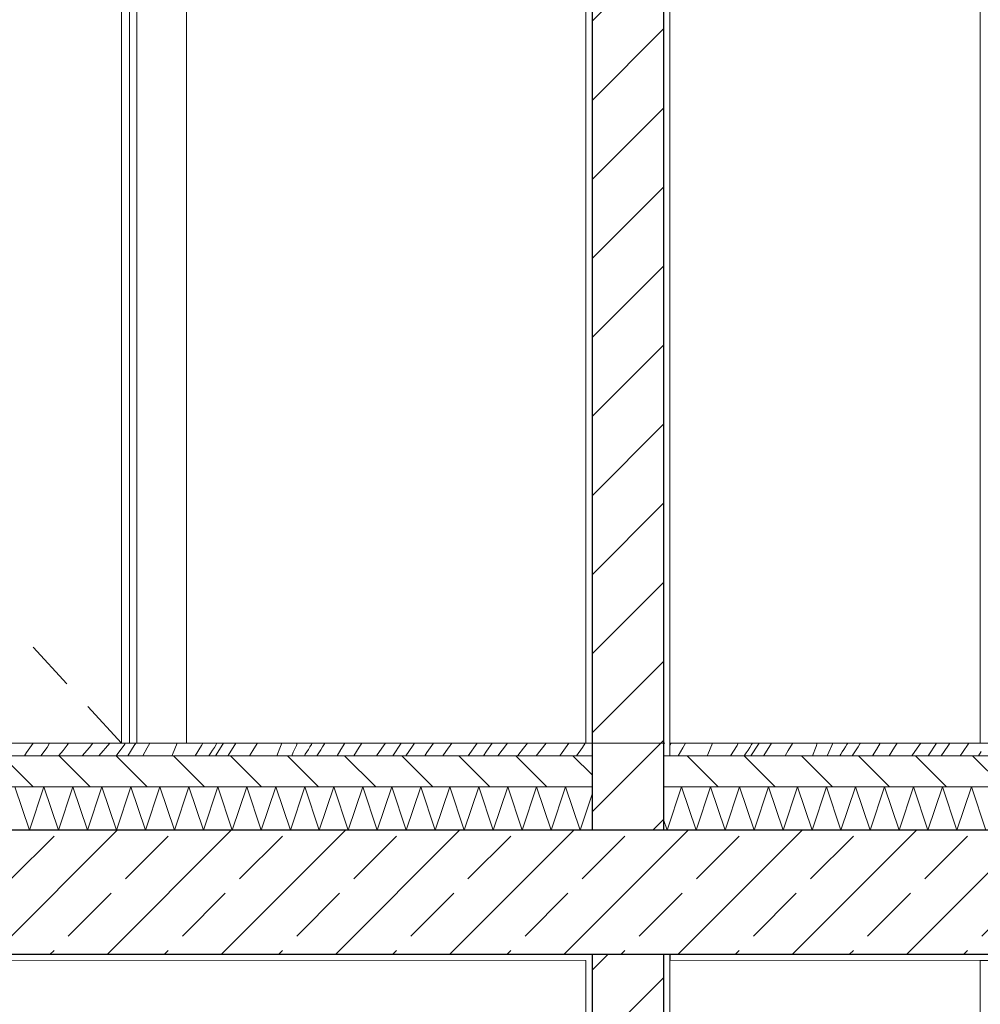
# Model space of a CAD drawing. Header units: millimetres. Extents: x 92668 to 123324, y -8921 to 14506.
# Tile 31 of 133: x 102371 to 103918, y 5360 to 6945. Entities that reach past the tile are written whole.
import ezdxf

# ---------------------------------------------------------------- set-up
doc = ezdxf.new("R2010")
doc.units = ezdxf.units.MM
doc.header["$MEASUREMENT"] = 0
doc.linetypes.add('Przerywana', pattern=[240, 120, -120])
doc.linetypes.add('Wipeout_Contour', pattern=[1000, 0, -1000])
for name, color, linetype, lineweight, true_color in [('0_Nr_pióra__85', 7, 'Continuous', 13, 0x80c2ff), ('Nowe_A-Wymiary-Zewnętrzne_Nr_pióra__45', 7, 'Continuous', 15, 0x40a5ff), ('Nowe_A-Wymiary-Zewnętrzne_Nr_pióra__85', 7, 'Continuous', 13, 0x80c2ff)]:
    doc.layers.add(name, color=color, linetype=linetype, lineweight=lineweight, true_color=true_color)
for name, color, linetype in [('Nowe_A-Posadzki', 7, 'Continuous'), ('Nowe_A-Stropy', 7, 'Continuous'), ('Nowe_A-Wymiary-Zewnętrzne', 7, 'Continuous'), ('Nowe_A-Ściany-Działowe', 7, 'Continuous'), ('Nowe_Drzwi Archicad', 7, 'Continuous')]:
    doc.layers.add(name, color=color, linetype=linetype)
for name, color, linetype, lineweight in [('Nowe_A-Posadzki_Nr_pióra__174', 7, 'Continuous', 5), ('Nowe_A-Posadzki_Nr_pióra__175', 7, 'Continuous', 5), ('Nowe_A-Posadzki_Nr_pióra__9', 7, 'Continuous', 13), ('Nowe_A-Stropy_Nr_pióra__29', 7, 'Continuous', 25), ('Nowe_A-Stropy_Nr_pióra__49', 7, 'Continuous', 15), ('Nowe_A-Wymiary-Zewnętrzne_Nr_pióra__46', 5, 'Continuous', 15), ('Nowe_A-Ściany-Działowe_Nr_pióra__27', 7, 'Continuous', 25), ('Nowe_A-Ściany-Działowe_Nr_pióra__47', 7, 'Continuous', 15), ('Nowe_A-Ściany-Działowe_Nr_pióra__87', 7, 'Continuous', 13), ('Nowe_Drzwi Archicad_Nr_pióra__3', 7, 'Continuous', 13)]:
    doc.layers.add(name, color=color, linetype=linetype, lineweight=lineweight)
doc.styles.add('STYL_AUTOMATYCZNY_2', font='arial.ttf')
doc.dimstyles.new('STYL_AUTOMATYCZNY__1', dxfattribs={"dimtxt": 125, "dimasz": 47.5, "dimexe": 0.18, "dimexo": 20, "dimgap": 0, "dimtad": 1, "dimdec": 1, "dimlfac": 0.1, "dimzin": 0, "dimdsep": 46, "dimtxsty": 'STYL_AUTOMATYCZNY_2', "dimblk": 'ARROWHEAD_11', "dimblk1": 'ARROWHEAD_11', "dimblk2": 'ARROWHEAD_11', "dimcen": 0.09, "dimclrd": 256, "dimclre": 256, "dimclrt": 5, "dimadec": 1, "dimazin": 0, "dimtfac": 1, "dimtdec": 4, "dimtmove": 0, "dimatfit": 3, "dimfxl": 0, "dimtolj": 1, "dimtzin": 0, "dimarcsym": 0})
pattern_1 = [(0, (0, 0), (0, 86.60254), [0, -50]), (0, (25, 43.3), (0, 86.60254), [0, -50])]
pattern_2 = [(45, (0, 0), (-63.63961, 63.63961), [])]
pattern_3 = [(135, (0, 0), (45.96194, 45.96194), [])]

# ---------------------------------------------------------------- blocks, each defined once
blk = doc.blocks.new('ElemPrzekroju_34')
at = {"layer": 'Nowe_A-Stropy', "linetype": 'Continuous', "lineweight": 0, "true_color": 0x000000}
h = blk.add_hatch(dxfattribs=at)
h.set_pattern_fill('Beton_zbrojony', color=18, style=0, pattern_type=2)
h.set_pattern_definition([(45, (0, 0), (-91.92388, 91.92388), []), (45, (-45.96, 45.96), (-91.92388, 91.92388), [97.5, -32.5])])
h.paths.add_polyline_path([(107317.6, 5640), (99167.6, 5640), (99167.6, 5440), (103292.6, 5440), (103417.6, 5440), (107307.6, 5440), (107317.6, 5440)])
h = blk.add_hatch(dxfattribs=at)
h.set_pattern_fill('Tynk', color=18, style=0, pattern_type=2)
h.set_pattern_definition(pattern_1)
h.paths.add_polyline_path([(99167.6, 5430), (103292.6, 5430), (103292.6, 5440), (99167.6, 5440)])
h = blk.add_hatch(dxfattribs=at)
h.set_pattern_fill('Tynk', color=18, style=0, pattern_type=2)
h.set_pattern_definition(pattern_1)
h.paths.add_polyline_path([(107307.6, 5440), (103417.6, 5440), (103417.6, 5430), (107307.6, 5430)])
at = {"layer": 'Nowe_A-Stropy_Nr_pióra__29', "color": 7, "linetype": 'Continuous', "lineweight": 25}
blk.add_line((103417.6, 5440), (103417.6, 5430), dxfattribs=at)
at = {"layer": 'Nowe_A-Stropy_Nr_pióra__29', "color": 7, "linetype": 'Continuous', "lineweight": 25, "flags": 128}
for points in [[(107317.6, 5640), (103407.6, 5640), (103292.6, 5640), (99177.6, 5640), (99167.6, 5640)], [(107317.6, 5440), (107307.6, 5440), (103417.6, 5440), (103407.6, 5440), (103292.6, 5440), (99167.6, 5440)]]:
    blk.add_lwpolyline(points, dxfattribs=at)
at = {"layer": 'Nowe_A-Stropy_Nr_pióra__49', "color": 7, "linetype": 'Continuous', "lineweight": 15}
for p, q in [((103282.6, 5430), (99177.6, 5430)), ((107307.6, 5430), (103417.6, 5430))]:
    blk.add_line(p, q, dxfattribs=at)
blk = doc.blocks.new('ElemPrzekroju_59')
at = {"color": 254, "linetype": 'Wipeout_Contour', "lineweight": 0, "ltscale": 1210974.75399905}
blk.add_wipeout([(103282.6, 5430), (99177.6, 5430), (99177.6, 3815), (99207.6, 3815), (99207.6, 3790), (99177.6, 3790), (99177.6, 2890), (101505.6, 2890), (101505.6, 5007), (102639.6, 5007), (102639.6, 2890), (103282.6, 2890)], dxfattribs=at).dxf.layer = 'Nowe_A-Ściany-Działowe'
at = {"color": 254, "linetype": 'Wipeout_Contour', "lineweight": 0, "ltscale": 415035.189814}
blk.add_wipeout([(103417.6, 5430), (103417.6, 2890), (103917.6, 2890), (103917.6, 5430)], dxfattribs=at).dxf.layer = 'Nowe_A-Ściany-Działowe'
at = {"layer": 'Nowe_A-Ściany-Działowe_Nr_pióra__87', "color": 7, "linetype": 'Continuous', "lineweight": 13}
blk.add_line((103917.6, 2890), (103917.6, 5430), dxfattribs=at)
blk = doc.blocks.new('ElemPrzekroju_69')
at = {"color": 254, "linetype": 'Wipeout_Contour', "lineweight": 0, "ltscale": 1212834.324444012}
blk.add_wipeout([(99177.6, 6680), (99177.6, 5780), (101505.6, 5780), (101505.6, 7897), (102639.6, 7897), (102639.6, 5780), (103282.6, 5780), (103282.6, 8320), (99177.6, 8320), (99177.6, 6705), (99207.6, 6705), (99207.6, 6680)], dxfattribs=at).dxf.layer = 'Nowe_A-Ściany-Działowe'
at = {"color": 254, "linetype": 'Wipeout_Contour', "lineweight": 0, "ltscale": 415659.096141}
blk.add_wipeout([(103417.6, 8320), (103417.6, 5780), (103917.6, 5780), (103917.6, 8320)], dxfattribs=at).dxf.layer = 'Nowe_A-Ściany-Działowe'
at = {"layer": 'Nowe_A-Ściany-Działowe_Nr_pióra__87', "color": 7, "linetype": 'Continuous', "lineweight": 13}
blk.add_line((103917.6, 5780), (103917.6, 8320), dxfattribs=at)
blk = doc.blocks.new('ElemPrzekroju_70')
at = {"layer": 'Nowe_Drzwi Archicad_Nr_pióra__3', "color": 7, "linetype": 'Continuous', "lineweight": 13}
blk.add_line((102446.7, 5875.7), (102392.5, 5934.7), dxfattribs=at)
at = {"color": 254, "linetype": 'Wipeout_Contour', "lineweight": 0, "ltscale": 411133.985817}
blk.add_wipeout([(102547.6, 7805), (102547.6, 5780), (102559.6, 5780), (102559.6, 7817)], dxfattribs=at).dxf.layer = 'Nowe_Drzwi Archicad'
at = {"color": 254, "linetype": 'Wipeout_Contour', "lineweight": 0, "ltscale": 411324.589571}
blk.add_wipeout([(102639.6, 7897), (102559.6, 7817), (102559.6, 5780), (102639.6, 5780)], dxfattribs=at).dxf.layer = 'Nowe_Drzwi Archicad'
at = {"color": 254, "linetype": 'Wipeout_Contour', "lineweight": 0, "ltscale": 411079.397913}
blk.add_wipeout([(102534.6, 5780), (102547.6, 5780), (102547.6, 7780), (102534.6, 7780)], dxfattribs=at).dxf.layer = 'Nowe_Drzwi Archicad'
at = {"layer": 'Nowe_Drzwi Archicad_Nr_pióra__3', "color": 7, "linetype": 'Continuous', "lineweight": 13}
for p, q in [((102639.6, 5780), (102639.6, 7897)), ((102559.6, 7817), (102559.6, 5780)), ((102547.6, 7805), (102547.6, 5780)), ((102534.6, 7792), (102534.6, 5780)), ((102534.6, 5780), (102480.5, 5838.9))]:
    blk.add_line(p, q, dxfattribs=at)
blk = doc.blocks.new('ElemPrzekroju_112')
at = {"layer": 'Nowe_A-Ściany-Działowe', "linetype": 'Continuous', "lineweight": 0, "true_color": 0x000000}
h = blk.add_hatch(dxfattribs=at)
h.set_pattern_fill('Bloczki_ceramiczne', color=18, style=0, pattern_type=2)
h.set_pattern_definition(pattern_2)
h.paths.add_polyline_path([(103292.6, 5440), (103292.6, 5430), (103292.6, 2890), (103292.6, 2750), (103407.6, 2750), (103407.6, 2870), (103407.6, 5440)])
h = blk.add_hatch(dxfattribs=at)
h.set_pattern_fill('Tynk', color=18, style=0, pattern_type=2)
h.set_pattern_definition(pattern_1)
h.paths.add_polyline_path([(103407.6, 2870), (103417.6, 2870), (103417.6, 5440), (103407.6, 5440)])
h = blk.add_hatch(dxfattribs=at)
h.set_pattern_fill('Tynk', color=18, style=0, pattern_type=2)
h.set_pattern_definition(pattern_1)
h.paths.add_polyline_path([(103282.6, 2890), (103292.6, 2890), (103292.6, 5430), (103282.6, 5430)])
at = {"layer": 'Nowe_A-Ściany-Działowe_Nr_pióra__27', "color": 7, "linetype": 'Continuous', "lineweight": 25, "flags": 128}
for points in [[(103292.6, 5440), (103292.6, 5430), (103292.6, 2890), (103292.6, 2870), (103292.6, 2820), (103292.6, 2750)], [(103407.6, 5440), (103407.6, 2870), (103407.6, 2820), (103407.6, 2750)]]:
    blk.add_lwpolyline(points, dxfattribs=at)
at = {"layer": 'Nowe_A-Ściany-Działowe_Nr_pióra__47', "color": 7, "linetype": 'Continuous', "lineweight": 15}
for p, q in [((103282.6, 5430), (103282.6, 2890)), ((103417.6, 5430), (103417.6, 2890))]:
    blk.add_line(p, q, dxfattribs=at)
blk = doc.blocks.new('ElemPrzekroju_131')
at = {"layer": 'Nowe_A-Ściany-Działowe', "linetype": 'Continuous', "lineweight": 0, "true_color": 0x000000}
h = blk.add_hatch(dxfattribs=at)
h.set_pattern_fill('Bloczki_ceramiczne', color=18, style=0, pattern_type=2)
h.set_pattern_definition(pattern_2)
h.paths.add_polyline_path([(103292.6, 8330), (103292.6, 8320), (103292.6, 5780), (103292.6, 5640), (103407.6, 5640), (103407.6, 5760), (103407.6, 8330)])
h = blk.add_hatch(dxfattribs=at)
h.set_pattern_fill('Tynk', color=18, style=0, pattern_type=2)
h.set_pattern_definition(pattern_1)
h.paths.add_polyline_path([(103407.6, 5760), (103417.6, 5760), (103417.6, 8330), (103407.6, 8330)])
h = blk.add_hatch(dxfattribs=at)
h.set_pattern_fill('Tynk', color=18, style=0, pattern_type=2)
h.set_pattern_definition(pattern_1)
h.paths.add_polyline_path([(103282.6, 5780), (103292.6, 5780), (103292.6, 8320), (103282.6, 8320)])
at = {"layer": 'Nowe_A-Ściany-Działowe_Nr_pióra__27', "color": 7, "linetype": 'Continuous', "lineweight": 25, "flags": 128}
for points in [[(103292.6, 8330), (103292.6, 8320), (103292.6, 5780), (103292.6, 5760), (103292.6, 5710), (103292.6, 5640)], [(103407.6, 8330), (103407.6, 5760), (103407.6, 5710), (103407.6, 5640)]]:
    blk.add_lwpolyline(points, dxfattribs=at)
at = {"layer": 'Nowe_A-Ściany-Działowe_Nr_pióra__47', "color": 7, "linetype": 'Continuous', "lineweight": 15}
for p, q in [((103282.6, 8320), (103282.6, 5780)), ((103417.6, 8320), (103417.6, 5780)), ((103292.6, 5780), (103282.6, 5780)), ((103417.6, 5780), (103417.6, 5760)), ((103417.6, 5760), (103407.6, 5760))]:
    blk.add_line(p, q, dxfattribs=at)
blk = doc.blocks.new('*X232')
at = {"layer": 'Nowe_A-Posadzki_Nr_pióra__175', "color": 7, "linetype": 'Continuous', "lineweight": 5}
for p, q in [((102382.1, 5765), (102392.8, 5780)), ((102405.1, 5760), (102415, 5773.1)), ((102415, 5773.1), (102419.1, 5780)), ((102440.7, 5768.5), (102447.4, 5777)), ((102447.4, 5777), (102449.5, 5780)), ((102471.4, 5760), (102483.4, 5773.4)), ((102483.4, 5773.4), (102488.5, 5780)), ((102498.6, 5760), (102516.2, 5780)), ((102527.7, 5761.8), (102540, 5778.7)), ((102540, 5778.7), (102540.9, 5780)), ((102545.3, 5760), (102555.5, 5776.5)), ((102555.5, 5776.5), (102557.7, 5780)), ((102569.1, 5760), (102576.4, 5772.8)), ((102576.4, 5772.8), (102580.6, 5780)), ((102616.8, 5762.1), (102624.4, 5780)), ((102663.7, 5776.3), (102653.4, 5760)), ((102665.9, 5780), (102663.7, 5776.3)), ((102681.6, 5768.9), (102684.5, 5773.4)), ((102684.5, 5773.4), (102687.3, 5778)), ((102686.2, 5760), (102698.2, 5778.5)), ((102687.3, 5778), (102688.5, 5780)), ((102698.2, 5778.5), (102699.2, 5780)), ((102706.7, 5760.2), (102719.2, 5780)), ((102746.2, 5768.5), (102753.3, 5779.8)), ((102753.3, 5779.8), (102753.4, 5780)), ((102791.1, 5774.6), (102785.2, 5760)), ((102793.1, 5780), (102791.1, 5774.6)), ((102816.5, 5776.6), (102811.5, 5765.4)), ((102817.9, 5780), (102816.5, 5776.6)), ((102833.2, 5766.1), (102835.7, 5770.1)), ((102835.7, 5770.1), (102838.2, 5774)), ((102838.2, 5774), (102840.8, 5778)), ((102840.8, 5778), (102842.1, 5780)), ((102855.7, 5769.5), (102858.6, 5774.2)), ((102858.6, 5774.2), (102861.6, 5778.9)), ((102861.6, 5778.9), (102862.3, 5780)), ((102882.1, 5760), (102888.1, 5770.1)), ((102888.1, 5770.1), (102894.2, 5780)), ((102909, 5760), (102917.5, 5773.6)), ((102917.5, 5773.6), (102921.7, 5780)), ((102945.5, 5760), (102957.7, 5777.2)), ((102957.7, 5777.2), (102959.7, 5780)), ((102971.6, 5760), (102985.2, 5780)), ((102992.6, 5760), (103003.2, 5775.3)), ((103003.2, 5775.3), (103006.5, 5780)), ((103026.7, 5765.1), (103037.2, 5780)), ((103057.1, 5766.7), (103066.8, 5780)), ((103093, 5760), (103107.3, 5780)), ((103122.7, 5767.4), (103131.9, 5780)), ((103147.8, 5769.1), (103156.3, 5780)), ((103173.1, 5760.5), (103182.1, 5771.9)), ((103182.1, 5771.9), (103188.7, 5780)), ((103202.7, 5760), (103218.8, 5780)), ((103244.2, 5765), (103254.9, 5780)), ((103267.2, 5760), (103277.1, 5773.1)), ((103277.1, 5773.1), (103281.2, 5780)), ((102378.6, 5760), (102382.1, 5765)), ((102433.3, 5760), (102433.7, 5760.5)), ((102433.7, 5760.5), (102440.7, 5768.5)), ((102526.5, 5760), (102527.7, 5761.8)), ((102615.7, 5760), (102616.8, 5762.1)), ((102675.4, 5760), (102678.5, 5764.4)), ((102675.4, 5760), (102675.4, 5760)), ((102678.5, 5764.4), (102681.6, 5768.9)), ((102706.6, 5760), (102706.7, 5760.2)), ((102741.1, 5760), (102746.2, 5768.5)), ((102811.5, 5765.4), (102808.9, 5760)), ((102829.4, 5760), (102830.7, 5762.2)), ((102830.7, 5762.2), (102833.2, 5766.1)), ((102849.2, 5760), (102855.7, 5769.5)), ((103023.3, 5760), (103026.7, 5765.1)), ((103052.5, 5760), (103057.1, 5766.7)), ((103117.5, 5760), (103122.7, 5767.4)), ((103141, 5760), (103147.8, 5769.1)), ((103172.7, 5760), (103173.1, 5760.5)), ((103240.7, 5760), (103244.2, 5765))]:
    blk.add_line(p, q, dxfattribs=at)
blk = doc.blocks.new('*X233')
at = {"layer": 'Nowe_A-Posadzki_Nr_pióra__174', "color": 7, "linetype": 'Continuous', "lineweight": 5}
for p, q in [((102363.3, 5710), (102386.7, 5640)), ((102386.7, 5640), (102410, 5710)), ((102410, 5710), (102433.3, 5640)), ((102433.3, 5640), (102456.7, 5710)), ((102456.7, 5710), (102480, 5640)), ((102480, 5640), (102503.3, 5710)), ((102503.3, 5710), (102526.7, 5640)), ((102526.7, 5640), (102550, 5710)), ((102550, 5710), (102573.3, 5640)), ((102573.3, 5640), (102596.7, 5710)), ((102596.7, 5710), (102620, 5640)), ((102620, 5640), (102643.3, 5710)), ((102643.3, 5710), (102666.7, 5640)), ((102666.7, 5640), (102690, 5710)), ((102690, 5710), (102713.3, 5640)), ((102713.3, 5640), (102736.7, 5710)), ((102736.7, 5710), (102760, 5640)), ((102760, 5640), (102783.3, 5710)), ((102783.3, 5710), (102806.7, 5640)), ((102806.7, 5640), (102830, 5710)), ((102830, 5710), (102853.3, 5640)), ((102853.3, 5640), (102876.7, 5710)), ((102876.7, 5710), (102900, 5640)), ((102900, 5640), (102923.3, 5710)), ((102923.3, 5710), (102946.7, 5640)), ((102946.7, 5640), (102970, 5710)), ((102970, 5710), (102993.3, 5640)), ((102993.3, 5640), (103016.7, 5710)), ((103016.7, 5710), (103040, 5640)), ((103040, 5640), (103063.3, 5710)), ((103063.3, 5710), (103086.7, 5640)), ((103086.7, 5640), (103110, 5710)), ((103110, 5710), (103133.3, 5640)), ((103133.3, 5640), (103156.7, 5710)), ((103156.7, 5710), (103180, 5640)), ((103180, 5640), (103203.3, 5710)), ((103203.3, 5710), (103226.7, 5640)), ((103226.7, 5640), (103250, 5710)), ((103250, 5710), (103273.3, 5640)), ((103273.3, 5640), (103292.6, 5697.8))]:
    blk.add_line(p, q, dxfattribs=at)
blk = doc.blocks.new('ElemPrzekroju_178')
at = {"layer": 'Nowe_A-Posadzki', "linetype": 'Continuous', "lineweight": 0, "true_color": 0x000000}
h = blk.add_hatch(dxfattribs=at)
h.set_pattern_fill('Cegła_zwykła', color=18, style=0, pattern_type=2)
h.set_pattern_definition(pattern_3)
h.paths.add_polyline_path([(99177.6, 5760), (99177.6, 5710), (103292.6, 5710), (103292.6, 5760)])
at = {"layer": 'Nowe_A-Posadzki_Nr_pióra__9', "color": 7, "linetype": 'Continuous', "lineweight": 13}
for p, q in [((103282.6, 5780), (99177.6, 5780)), ((103292.6, 5760), (99177.6, 5760)), ((103292.6, 5710), (99177.6, 5710))]:
    blk.add_line(p, q, dxfattribs=at)
at = {"layer": 'Nowe_A-Posadzki', "lineweight": 0}
for name in ['*X232', '*X233']:
    blk.add_blockref(name, (0, 0), dxfattribs=at)
blk = doc.blocks.new('*X235')
at = {"layer": 'Nowe_A-Posadzki_Nr_pióra__175', "color": 7, "linetype": 'Continuous', "lineweight": 5}
for p, q in [((103417.6, 5776.5), (103419.8, 5780)), ((103417.6, 5776.4), (103417.6, 5776.5)), ((103431.2, 5760), (103438.5, 5772.8)), ((103438.5, 5772.8), (103442.7, 5780)), ((103478.9, 5762.1), (103486.5, 5780)), ((103525.9, 5776.3), (103515.5, 5760)), ((103528, 5780), (103525.9, 5776.3)), ((103543.7, 5768.9), (103546.6, 5773.4)), ((103546.6, 5773.4), (103549.4, 5778)), ((103548.3, 5760), (103560.3, 5778.5)), ((103549.4, 5778), (103550.6, 5780)), ((103560.3, 5778.5), (103561.3, 5780)), ((103568.8, 5760.2), (103581.3, 5780)), ((103608.3, 5768.5), (103615.4, 5779.8)), ((103615.4, 5779.8), (103615.5, 5780)), ((103653.2, 5774.6), (103647.3, 5760)), ((103655.2, 5780), (103653.2, 5774.6)), ((103678.6, 5776.6), (103673.6, 5765.4)), ((103680, 5780), (103678.6, 5776.6)), ((103695.3, 5766.1), (103697.8, 5770.1)), ((103697.8, 5770.1), (103700.3, 5774)), ((103700.3, 5774), (103702.9, 5778)), ((103702.9, 5778), (103704.2, 5780)), ((103717.8, 5769.5), (103720.7, 5774.2)), ((103720.7, 5774.2), (103723.7, 5778.9)), ((103723.7, 5778.9), (103724.5, 5780)), ((103744.2, 5760), (103750.2, 5770.1)), ((103750.2, 5770.1), (103756.3, 5780)), ((103771.1, 5760), (103779.6, 5773.6)), ((103779.6, 5773.6), (103783.8, 5780)), ((103807.6, 5760), (103819.8, 5777.2)), ((103819.8, 5777.2), (103821.8, 5780)), ((103833.7, 5760), (103847.3, 5780)), ((103854.7, 5760), (103865.3, 5775.3)), ((103865.3, 5775.3), (103868.6, 5780)), ((103888.8, 5765.1), (103899.3, 5780)), ((103477.9, 5760), (103478.9, 5762.1)), ((103537.5, 5760), (103540.6, 5764.4)), ((103537.5, 5760), (103537.5, 5760)), ((103540.6, 5764.4), (103543.7, 5768.9)), ((103568.7, 5760), (103568.8, 5760.2)), ((103603.2, 5760), (103608.3, 5768.5)), ((103673.6, 5765.4), (103671, 5760)), ((103691.5, 5760), (103692.8, 5762.2)), ((103692.8, 5762.2), (103695.3, 5766.1)), ((103711.3, 5760), (103717.8, 5769.5)), ((103885.4, 5760), (103888.8, 5765.1)), ((103914.6, 5760), (103919.2, 5766.7))]:
    blk.add_line(p, q, dxfattribs=at)
blk = doc.blocks.new('*X236')
at = {"layer": 'Nowe_A-Posadzki_Nr_pióra__174', "color": 7, "linetype": 'Continuous', "lineweight": 5}
for p, q in [((103413.3, 5640), (103436.7, 5710)), ((103436.7, 5710), (103460, 5640)), ((103460, 5640), (103483.3, 5710)), ((103483.3, 5710), (103506.7, 5640)), ((103506.7, 5640), (103530, 5710)), ((103530, 5710), (103553.3, 5640)), ((103553.3, 5640), (103576.7, 5710)), ((103576.7, 5710), (103600, 5640)), ((103600, 5640), (103623.3, 5710)), ((103623.3, 5710), (103646.7, 5640)), ((103646.7, 5640), (103670, 5710)), ((103670, 5710), (103693.3, 5640)), ((103693.3, 5640), (103716.7, 5710)), ((103716.7, 5710), (103740, 5640)), ((103740, 5640), (103763.3, 5710)), ((103763.3, 5710), (103786.7, 5640)), ((103786.7, 5640), (103810, 5710)), ((103810, 5710), (103833.3, 5640)), ((103833.3, 5640), (103856.7, 5710)), ((103856.7, 5710), (103880, 5640)), ((103880, 5640), (103903.3, 5710)), ((103903.3, 5710), (103926.7, 5640)), ((103407.6, 5657.2), (103413.3, 5640))]:
    blk.add_line(p, q, dxfattribs=at)
blk = doc.blocks.new('ElemPrzekroju_179')
at = {"layer": 'Nowe_A-Posadzki', "linetype": 'Continuous', "lineweight": 0, "true_color": 0x000000}
h = blk.add_hatch(dxfattribs=at)
h.set_pattern_fill('Cegła_zwykła', color=18, style=0, pattern_type=2)
h.set_pattern_definition(pattern_3)
h.paths.add_polyline_path([(103407.6, 5710), (107317.6, 5710), (107317.6, 5760), (103417.6, 5760), (103407.6, 5760)])
at = {"layer": 'Nowe_A-Posadzki_Nr_pióra__9', "color": 7, "linetype": 'Continuous', "lineweight": 13}
for p, q in [((107317.6, 5760), (103417.6, 5760)), ((107317.6, 5710), (103407.6, 5710))]:
    blk.add_line(p, q, dxfattribs=at)
at = {"layer": 'Nowe_A-Posadzki_Nr_pióra__9', "color": 7, "linetype": 'Continuous', "lineweight": 13, "flags": 128}
blk.add_lwpolyline([(107317.6, 5780), (107307.6, 5780), (103417.6, 5780)], dxfattribs=at)
at = {"layer": 'Nowe_A-Posadzki', "lineweight": 0}
for name in ['*X235', '*X236']:
    blk.add_blockref(name, (0, 0), dxfattribs=at)
blk = doc.blocks.new('*D414')
at = {"layer": 'Nowe_A-Wymiary-Zewnętrzne_Nr_pióra__45', "linetype": 'Continuous', "lineweight": 15, "true_color": 0x40a5ff}
for points in [[(119555.9, 12845), (119556.9, 12840.2), (119559.6, 12836.2), (119563.6, 12833.5), (119568.4, 12832.5), (119573.2, 12833.5), (119577.3, 12836.2), (119580, 12840.2), (119580.9, 12845), (119580, 12849.8), (119577.3, 12853.8), (119573.2, 12856.5), (119568.4, 12857.5), (119563.6, 12856.5), (119559.6, 12853.8), (119556.9, 12849.8)], [(119555.9, -450), (119556.9, -454.8), (119559.6, -458.8), (119563.6, -461.5), (119568.4, -462.5), (119573.2, -461.5), (119577.3, -458.8), (119580, -454.8), (119580.9, -450), (119580, -445.2), (119577.3, -441.2), (119573.2, -438.5), (119568.4, -437.5), (119563.6, -438.5), (119559.6, -441.2), (119556.9, -445.2)]]:
    blk.add_hatch(color=161, dxfattribs=at).paths.add_polyline_path(points)
at = {"layer": 'Nowe_A-Wymiary-Zewnętrzne_Nr_pióra__45', "color": 161, "linetype": 'Continuous', "lineweight": 15, "true_color": 0x40a5ff}
for centre in [(119568.4, 12845), (119568.4, -450)]:
    blk.add_circle(centre, 12.5, dxfattribs=at)
at = {"layer": 'Nowe_A-Wymiary-Zewnętrzne_Nr_pióra__85', "color": 151, "linetype": 'Continuous', "lineweight": 13, "true_color": 0x80c2ff}
for p, q in [((119568.4, 12857.5), (119568.4, 12870)), ((119555.9, 12845), (119521.5, 12845)), ((119615.3, 12845), (119580.9, 12845)), ((119568.4, -437.5), (119568.4, 12832.5)), ((119555.9, -450), (119521.5, -450)), ((119615.3, -450), (119580.9, -450)), ((119568.4, -475), (119568.4, -462.5))]:
    blk.add_line(p, q, dxfattribs=at)
at = {"layer": 'Nowe_A-Wymiary-Zewnętrzne_Nr_pióra__46', "color": 5, "lineweight": 15, "insert": (119543.4, 5911.5), "char_height": 125, "attachment_point": 7, "rotation": 90, "style": 'STYL_AUTOMATYCZNY_2'}
blk.add_mtext('\\A1;{\\pql;\\fArial|b0|i0|c238|p0;\\W1.000000;1\xa0329,5}', dxfattribs=at)
blk = doc.blocks.new('ARROWHEAD_11')
at = {"color": 0, "linetype": 'Continuous', "lineweight": 0}
blk.add_line((0, 0), (-1, 0), dxfattribs=at)
at = {"color": 0, "linetype": 'Continuous', "lineweight": 0, "const_width": 0.25, "flags": 128}
blk.add_lwpolyline([(-0.125, 0, 1), (0.125, 0, 1)], format="xyb", close=True, dxfattribs=at)
blk = doc.blocks.new('B Przekrój_STORY_MARKER')
at = {"layer": '0_Nr_pióra__85', "color": 151, "linetype": 'Przerywana', "lineweight": 13, "true_color": 0x80c2ff}
blk.add_line((96329.8, 5780), (119661.6, 5780), dxfattribs=at)

msp = doc.modelspace()

# ---------------------------------------------------------------- block references
at = {"layer": 'Nowe_A-Stropy', "lineweight": 0}
msp.add_blockref('ElemPrzekroju_34', (0, 0), dxfattribs=at)
at = {"layer": 'Nowe_A-Ściany-Działowe', "lineweight": 0}
msp.add_blockref('ElemPrzekroju_69', (0, 0), dxfattribs=at)

# ---------------------------------------------------------------- next in the draw order: block references
at = {"layer": 'Nowe_A-Posadzki', "lineweight": 0}
msp.add_blockref('ElemPrzekroju_179', (0, 0), dxfattribs=at)
at = {"layer": 'Nowe_A-Ściany-Działowe', "lineweight": 0}
for name in ['ElemPrzekroju_131', 'ElemPrzekroju_59']:
    msp.add_blockref(name, (0, 0), dxfattribs=at)
at = {"layer": 'Nowe_Drzwi Archicad', "lineweight": 0}
msp.add_blockref('ElemPrzekroju_70', (0, 0), dxfattribs=at)

# ---------------------------------------------------------------- next in the draw order: block references
at = {"linetype": 'Continuous', "lineweight": 0}
msp.add_blockref('B Przekrój_STORY_MARKER', (0, 0), dxfattribs=at)
at = {"layer": 'Nowe_A-Posadzki', "lineweight": 0}
msp.add_blockref('ElemPrzekroju_178', (0, 0), dxfattribs=at)
at = {"layer": 'Nowe_A-Ściany-Działowe', "lineweight": 0}
msp.add_blockref('ElemPrzekroju_112', (0, 0), dxfattribs=at)

# ---------------------------------------------------------------- next in the draw order: dimensions: what is measured, and where the dimension line sits
at = {"layer": 'Nowe_A-Wymiary-Zewnętrzne', "color": 151, "linetype": 'Continuous', "lineweight": 13, "true_color": 0x80c2ff}
dim = msp.add_linear_dim(base=(119568.41, 12845), p1=(98787.6, -450), p2=(98654.74, 12845), angle=90, dimstyle='STYL_AUTOMATYCZNY__1', dxfattribs=at)
dim.commit()
dim.dimension.update_dxf_attribs({"geometry": '*D414', "text_midpoint": (119480.91, 6192.64), "dimtype": 160, "text_rotation": 90})

doc.saveas('drawing.dxf')
